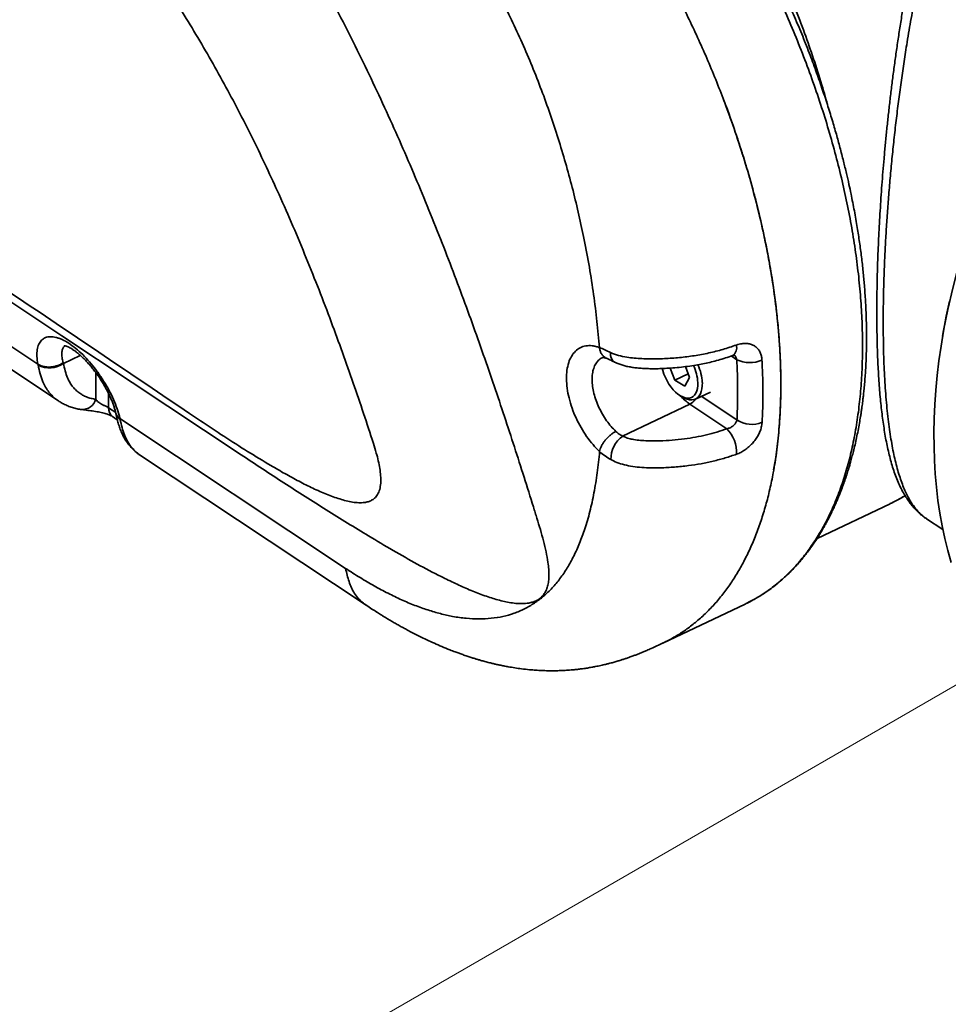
# Model space of a CAD drawing. Header units: millimetres. Extents: x 6316 to 18291, y -19059 to -9021.
# Tile 126 of 146: x 18146 to 18161, y -18644 to -18628. Entities that reach past the tile are written whole.
import ezdxf

# ---------------------------------------------------------------- set-up
doc = ezdxf.new("R2010")
doc.units = ezdxf.units.MM
doc.header["$LTSCALE"] = 10
doc.layers.add('1轮廓实线层', color=7, linetype='Continuous', lineweight=18)

msp = doc.modelspace()

# ---------------------------------------------------------------- linework, layer by layer
at = {"layer": '1轮廓实线层', "color": 7, "linetype": 'Continuous', "lineweight": 35}
for p, q in [((18137.782, -18628.52), (18146.508, -18634.31)), ((18142.858, -18631.521), (18146.181, -18633.726)), ((18160.525, -18633.197), (18160.51, -18633.286)), ((18146.853, -18633.589), (18146.586, -18633.715)), ((18157.25, -18633.657), (18157.162, -18633.598)), ((18146.582, -18633.704), (18146.586, -18633.715)), ((18156.268, -18633.978), (18156.196, -18633.789)), ((18156.436, -18633.766), (18156.501, -18633.939)), ((18147.097, -18634.283), (18147.097, -18633.858)), ((18156.478, -18633.878), (18156.268, -18633.978)), ((18156.501, -18633.939), (18156.428, -18634.074)), ((18156.428, -18634.074), (18156.268, -18633.978)), ((18147.3, -18634.192), (18147.301, -18634.419)), ((18156.354, -18634.227), (18156.394, -18634.251)), ((18156.595, -18634.28), (18156.832, -18634.168)), ((18156.688, -18634.236), (18157.252, -18634.611)), ((18147.301, -18634.419), (18147.413, -18634.493)), ((18156.507, -18634.361), (18155.442, -18634.866)), ((18157.093, -18634.75), (18156.507, -18634.361)), ((18147.362, -18634.554), (18147.439, -18634.606)), ((18147.48, -18634.588), (18151.055, -18636.96)), ((18147.804, -18635.17), (18147.807, -18635.172)), ((18147.807, -18635.173), (18151.381, -18637.544)), ((18158.521, -18636.485), (18159.678, -18635.936)), ((18160.254, -18636.175), (18160.514, -18636.347)), ((18156.08, -18638.142), (18157.383, -18637.525)), ((18157.382, -18637.524), (18157.396, -18637.516))]:
    msp.add_line(p, q, dxfattribs=at)
at = {"layer": '1轮廓实线层'}
msp.add_line((18171.567, -18632.544), (18150.089, -18644.944), dxfattribs=at)
at = {"layer": '1轮廓实线层', "color": 7, "linetype": 'Continuous', "lineweight": 35, "flags": 128}
for points in [[(18135.154, -18625.709), (18136.133, -18626.359), (18137.125, -18627.017), (18138.131, -18627.684), (18139.15, -18628.361), (18140.183, -18629.046), (18141.232, -18629.742), (18142.267, -18630.429), (18143.317, -18631.126), (18144.383, -18631.833), (18145.464, -18632.551), (18146.56, -18633.278), (18147.674, -18634.017), (18148.804, -18634.767), (18149.399, -18635.162)], [(18160.619, -18632.732), (18160.568, -18632.969), (18160.524, -18633.206), (18160.485, -18633.441), (18160.451, -18633.675), (18160.424, -18633.907), (18160.402, -18634.137), (18160.386, -18634.365), (18160.376, -18634.59), (18160.371, -18634.813), (18160.373, -18635.033), (18160.38, -18635.251), (18160.393, -18635.465), (18160.411, -18635.676), (18160.436, -18635.884), (18160.466, -18636.088), (18160.502, -18636.289), (18160.544, -18636.485), (18160.591, -18636.678), (18160.644, -18636.866)], [(18156.068, -18633.796), (18156.077, -18633.829), (18156.096, -18633.884), (18156.119, -18633.938), (18156.145, -18633.991), (18156.175, -18634.042), (18156.208, -18634.089), (18156.243, -18634.132), (18156.28, -18634.169), (18156.318, -18634.202), (18156.356, -18634.228), (18156.394, -18634.247), (18156.431, -18634.26), (18156.467, -18634.266), (18156.5, -18634.264), (18156.531, -18634.255), (18156.558, -18634.239), (18156.582, -18634.216), (18156.601, -18634.187), (18156.617, -18634.152), (18156.627, -18634.112), (18156.632, -18634.067), (18156.633, -18634.018)], [(18156.704, -18634.019), (18156.703, -18634.07), (18156.698, -18634.118), (18156.688, -18634.161), (18156.673, -18634.198), (18156.654, -18634.231), (18156.631, -18634.257), (18156.603, -18634.276), (18156.573, -18634.289), (18156.539, -18634.294), (18156.503, -18634.293), (18156.465, -18634.284), (18156.426, -18634.268), (18156.394, -18634.251)]]:
    msp.add_lwpolyline(points, dxfattribs=at)
at = {"layer": '1轮廓实线层', "color": 7, "linetype": 'Continuous', "lineweight": 35}
for centre, radius, start, end in [((18173.912, -18635.733), 13.625, 123.5923, 169.27), ((18157.092, -18633.467), 0.156, 307.194, 15.2857), ((18155.397, -18633.572), 0.148, 169.7439, 235.9922), ((18157.455, -18633.224), 0.479, 244.6781, 293.8524), ((18146.363, -18633.405), 0.382, 242.2046, 305.7401), ((18155.9, -18634.063), 0.734, 3.4859, 25.3808), ((18155.908, -18634.065), 0.797, 3.2821, 24.2844), ((18146.882, -18634.222), 0.224, 267.7755, 343.9971), ((18156.977, -18633.673), 0.833, 221.6955, 235.6558), ((18156.416, -18634.184), 0.2, 297.2912, 330.0924), ((18147.456, -18634.43), 0.156, 175.7122, 232.6918), ((18147.559, -18634.481), 0.145, 193.5569, 238.8909), ((18156.702, -18635.128), 0.544, 357.3925, 44.0238), ((18157.487, -18634.257), 0.424, 236.3716, 292.731), ((18155.715, -18635.236), 0.46, 126.3694, 180.3221), ((18158.596, -18633.655), 2.524, 295.3752, 301.4756)]:
    msp.add_arc(centre, radius, start, end, dxfattribs=at)
for points, knots in [([(18106.153, -18605.711), (18107.919, -18606.897), (18111.451, -18609.27), (18116.684, -18612.849), (18121.914, -18616.428), (18128.981, -18621.256), (18137.918, -18627.324), (18145.142, -18632.189), (18148.754, -18634.622)], [0, 0, 0, 0, 0.12348, 0.24697, 0.370463, 0.493953, 0.746981, 1, 1, 1, 1]), ([(18156.075, -18638.144), (18156.079, -18638.142), (18156.142, -18638.115), (18156.259, -18638.05), (18156.422, -18637.949), (18156.579, -18637.831), (18156.73, -18637.7), (18156.875, -18637.553), (18157.012, -18637.394), (18157.139, -18637.222), (18157.256, -18637.041), (18157.363, -18636.85), (18157.462, -18636.647), (18157.554, -18636.432), (18157.636, -18636.203), (18157.71, -18635.962), (18157.774, -18635.71), (18157.833, -18635.428), (18157.882, -18635.116), (18157.92, -18634.769), (18157.943, -18634.408), (18157.949, -18634.069), (18157.944, -18633.757), (18157.931, -18633.475), (18157.91, -18633.189), (18157.881, -18632.895), (18157.843, -18632.596), (18157.796, -18632.291), (18157.741, -18631.983), (18157.677, -18631.666), (18157.602, -18631.341), (18157.518, -18631.008), (18157.424, -18630.674), (18157.32, -18630.335), (18157.207, -18629.994), (18157.084, -18629.651), (18156.952, -18629.308), (18156.813, -18628.97), (18156.667, -18628.638), (18156.516, -18628.313), (18156.357, -18627.99), (18156.19, -18627.669), (18156.015, -18627.349), (18155.832, -18627.033), (18155.641, -18626.721), (18155.447, -18626.419), (18155.249, -18626.128), (18155.048, -18625.846), (18154.843, -18625.572), (18154.631, -18625.303), (18154.413, -18625.042), (18154.19, -18624.787), (18153.963, -18624.542), (18153.754, -18624.33), (18153.565, -18624.147), (18153.397, -18623.992), (18153.228, -18623.842), (18153.057, -18623.697), (18152.885, -18623.559), (18152.711, -18623.426), (18152.537, -18623.3), (18152.421, -18623.221), (18152.363, -18623.182)], [0, 0, 0, 0, 0.001376, 0.018508, 0.035759, 0.053009, 0.070636, 0.088262, 0.106018, 0.123774, 0.140912, 0.158049, 0.175306, 0.192563, 0.210197, 0.22783, 0.245593, 0.263356, 0.284975, 0.306653, 0.328514, 0.350437, 0.366238, 0.382039, 0.397932, 0.413826, 0.430011, 0.446196, 0.462482, 0.478767, 0.495904, 0.513041, 0.530298, 0.547554, 0.565186, 0.582817, 0.600578, 0.61834, 0.635469, 0.652599, 0.669847, 0.687095, 0.704718, 0.722341, 0.740094, 0.757847, 0.774976, 0.792105, 0.809353, 0.826601, 0.844224, 0.861847, 0.8796, 0.897353, 0.910061, 0.922768, 0.935524, 0.94828, 0.961185, 0.974089, 0.987045, 1, 1, 1, 1]), ([(18155.074, -18633.465), (18155.062, -18633.327), (18155.038, -18633.052), (18154.984, -18632.626), (18154.917, -18632.195), (18154.838, -18631.775), (18154.751, -18631.369), (18154.658, -18630.98), (18154.553, -18630.59), (18154.437, -18630.202), (18154.312, -18629.816), (18154.175, -18629.434), (18154.029, -18629.057), (18153.872, -18628.686), (18153.705, -18628.322), (18153.529, -18627.968), (18153.342, -18627.623), (18153.147, -18627.289), (18152.942, -18626.968), (18152.737, -18626.673), (18152.535, -18626.404), (18152.335, -18626.158), (18152.129, -18625.926), (18151.918, -18625.706), (18151.703, -18625.501), (18151.483, -18625.31), (18151.259, -18625.134), (18151.107, -18625.03), (18151.031, -18624.978)], [0, 0, 0, 0, 0.044466, 0.088931, 0.133396, 0.177862, 0.217011, 0.25616, 0.29531, 0.334459, 0.373608, 0.412757, 0.451906, 0.491056, 0.530204, 0.569354, 0.608503, 0.647652, 0.686801, 0.72595, 0.760207, 0.794463, 0.828719, 0.862975, 0.897232, 0.931488, 0.965744, 1, 1, 1, 1]), ([(18156.539, -18624.968), (18156.618, -18625.088), (18156.777, -18625.328), (18157.005, -18625.701), (18157.224, -18626.081), (18157.434, -18626.469), (18157.634, -18626.863), (18157.823, -18627.263), (18158.002, -18627.667), (18158.169, -18628.075), (18158.325, -18628.485), (18158.468, -18628.897), (18158.594, -18629.291), (18158.666, -18629.547), (18158.699, -18629.666)], [0, 0, 0, 0, 0.08426, 0.168519, 0.252779, 0.337039, 0.421298, 0.505558, 0.589818, 0.674077, 0.758337, 0.842597, 0.926856, 1, 1, 1, 1]), ([(18160.579, -18625.848), (18160.546, -18625.958), (18160.479, -18626.178), (18160.387, -18626.516), (18160.3, -18626.86), (18160.219, -18627.211), (18160.142, -18627.569), (18160.07, -18627.933), (18160.002, -18628.302), (18159.944, -18628.649), (18159.894, -18628.972), (18159.851, -18629.27), (18159.81, -18629.57), (18159.773, -18629.872), (18159.738, -18630.175), (18159.706, -18630.479), (18159.678, -18630.782), (18159.653, -18631.081), (18159.631, -18631.374), (18159.612, -18631.661), (18159.597, -18631.944), (18159.585, -18632.226), (18159.576, -18632.504), (18159.57, -18632.779), (18159.568, -18633.046), (18159.57, -18633.292), (18159.574, -18633.516), (18159.58, -18633.719), (18159.589, -18633.915), (18159.601, -18634.107), (18159.615, -18634.291), (18159.632, -18634.469), (18159.651, -18634.639), (18159.673, -18634.8), (18159.697, -18634.95), (18159.723, -18635.091), (18159.751, -18635.224), (18159.782, -18635.35), (18159.816, -18635.468), (18159.853, -18635.578), (18159.891, -18635.68), (18159.938, -18635.786), (18159.995, -18635.891), (18160.062, -18635.993), (18160.135, -18636.078), (18160.199, -18636.138), (18160.241, -18636.165), (18160.255, -18636.173)], [0, 0, 0, 0, 0.02631, 0.05262, 0.079087, 0.105553, 0.132536, 0.159518, 0.186698, 0.213877, 0.235512, 0.257147, 0.278908, 0.300669, 0.322859, 0.34505, 0.367406, 0.389762, 0.411511, 0.43326, 0.455192, 0.477124, 0.499667, 0.522209, 0.544974, 0.56774, 0.586692, 0.605645, 0.624729, 0.643812, 0.663294, 0.682776, 0.702388, 0.722001, 0.741053, 0.760106, 0.779264, 0.798423, 0.817889, 0.837354, 0.856915, 0.876476, 0.903917, 0.931358, 0.959017, 0.986676, 1, 1, 1, 1]), ([(18160.365, -18625.918), (18160.353, -18625.958), (18160.319, -18626.076), (18160.265, -18626.275), (18160.204, -18626.513), (18160.147, -18626.753), (18160.093, -18626.992), (18160.042, -18627.233), (18159.994, -18627.473), (18159.948, -18627.713), (18159.905, -18627.954), (18159.865, -18628.194), (18159.827, -18628.433), (18159.791, -18628.669), (18159.758, -18628.903), (18159.727, -18629.134), (18159.698, -18629.364), (18159.671, -18629.59), (18159.646, -18629.814), (18159.622, -18630.036), (18159.601, -18630.254), (18159.582, -18630.47), (18159.564, -18630.682), (18159.547, -18630.891), (18159.533, -18631.097), (18159.52, -18631.3), (18159.508, -18631.499), (18159.498, -18631.695), (18159.489, -18631.887), (18159.482, -18632.076), (18159.476, -18632.261), (18159.472, -18632.443), (18159.469, -18632.622), (18159.467, -18632.797), (18159.467, -18632.969), (18159.468, -18633.137), (18159.471, -18633.3), (18159.475, -18633.46), (18159.48, -18633.617), (18159.487, -18633.77), (18159.496, -18633.92), (18159.506, -18634.067), (18159.517, -18634.21), (18159.53, -18634.349), (18159.545, -18634.485), (18159.562, -18634.616), (18159.581, -18634.744), (18159.601, -18634.868), (18159.624, -18634.988), (18159.65, -18635.106), (18159.678, -18635.221), (18159.709, -18635.332), (18159.744, -18635.44), (18159.783, -18635.545), (18159.826, -18635.645), (18159.874, -18635.741), (18159.926, -18635.83), (18159.981, -18635.912), (18160.038, -18635.983), (18160.097, -18636.048), (18160.16, -18636.106), (18160.213, -18636.148), (18160.246, -18636.169), (18160.254, -18636.175)], [0, 0, 0, 0, 0.009849, 0.029101, 0.048229, 0.067202, 0.086024, 0.104702, 0.123243, 0.141658, 0.159956, 0.178151, 0.19625, 0.213906, 0.23137, 0.24864, 0.265717, 0.282602, 0.2993, 0.315816, 0.332157, 0.348332, 0.364352, 0.380248, 0.395929, 0.411573, 0.42713, 0.442554, 0.457804, 0.472908, 0.488114, 0.503262, 0.518377, 0.533489, 0.548619, 0.563724, 0.578714, 0.5938, 0.608989, 0.624287, 0.6397, 0.655235, 0.6709, 0.686701, 0.702647, 0.718749, 0.735017, 0.7514, 0.768188, 0.785291, 0.802734, 0.820535, 0.838696, 0.857186, 0.87592, 0.894696, 0.913194, 0.931107, 0.948377, 0.963281, 0.979115, 0.994327, 1, 1, 1, 1]), ([(18151.494, -18634.981), (18151.443, -18634.823), (18151.34, -18634.507), (18151.176, -18634.027), (18151.006, -18633.544), (18150.825, -18633.052), (18150.635, -18632.553), (18150.433, -18632.047), (18150.223, -18631.543), (18150.012, -18631.064), (18149.802, -18630.61), (18149.596, -18630.181), (18149.382, -18629.758), (18149.159, -18629.338), (18148.926, -18628.92), (18148.685, -18628.506), (18148.437, -18628.101), (18148.168, -18627.679), (18147.977, -18627.4), (18147.873, -18627.248)], [0, 0, 0, 0, 0.060318, 0.120695, 0.181075, 0.241395, 0.303847, 0.366375, 0.428899, 0.491346, 0.545749, 0.600204, 0.654662, 0.709067, 0.765117, 0.821215, 0.877318, 0.933375, 1, 1, 1, 1]), ([(18157.941, -18637.159), (18157.97, -18637.134), (18158.025, -18637.085), (18158.101, -18637.012), (18158.166, -18636.945), (18158.22, -18636.884), (18158.266, -18636.832), (18158.305, -18636.784), (18158.342, -18636.738), (18158.394, -18636.67), (18158.461, -18636.577), (18158.54, -18636.458), (18158.599, -18636.36), (18158.64, -18636.288), (18158.668, -18636.236), (18158.7, -18636.177), (18158.735, -18636.108), (18158.771, -18636.033), (18158.806, -18635.958), (18158.844, -18635.869), (18158.885, -18635.772), (18158.924, -18635.667), (18158.954, -18635.586), (18158.975, -18635.524), (18158.99, -18635.478), (18159.004, -18635.436), (18159.018, -18635.391), (18159.034, -18635.338), (18159.053, -18635.272), (18159.074, -18635.195), (18159.098, -18635.104), (18159.122, -18635.003), (18159.147, -18634.892), (18159.17, -18634.778), (18159.191, -18634.666), (18159.207, -18634.57), (18159.219, -18634.492), (18159.228, -18634.434), (18159.235, -18634.383), (18159.241, -18634.336), (18159.247, -18634.285), (18159.255, -18634.222), (18159.264, -18634.138), (18159.273, -18634.038), (18159.282, -18633.928), (18159.29, -18633.819), (18159.295, -18633.712), (18159.301, -18633.583), (18159.304, -18633.433), (18159.305, -18633.267), (18159.303, -18633.113), (18159.299, -18632.974), (18159.294, -18632.848), (18159.288, -18632.727), (18159.28, -18632.605), (18159.269, -18632.449), (18159.251, -18632.257), (18159.225, -18632.03), (18159.194, -18631.799), (18159.164, -18631.599), (18159.136, -18631.434), (18159.112, -18631.301), (18159.086, -18631.168), (18159.058, -18631.028), (18159.025, -18630.874), (18158.985, -18630.701), (18158.938, -18630.507), (18158.885, -18630.3), (18158.825, -18630.083), (18158.759, -18629.855), (18158.683, -18629.611), (18158.597, -18629.351), (18158.501, -18629.078), (18158.395, -18628.793), (18158.277, -18628.495), (18158.146, -18628.184), (18158.051, -18627.973), (18158.002, -18627.865)], [0, 0, 0, 0, 0.017526, 0.033136, 0.04685, 0.058684, 0.068648, 0.076927, 0.085141, 0.093682, 0.112639, 0.132436, 0.150507, 0.157637, 0.164938, 0.17356, 0.183546, 0.194435, 0.204726, 0.214297, 0.229949, 0.243144, 0.254515, 0.260695, 0.266328, 0.271414, 0.276303, 0.282591, 0.290474, 0.299886, 0.309745, 0.322236, 0.334844, 0.347556, 0.360319, 0.371903, 0.379102, 0.38541, 0.390833, 0.395375, 0.400347, 0.407064, 0.415521, 0.426766, 0.438396, 0.44968, 0.460622, 0.471229, 0.489564, 0.506497, 0.521698, 0.535167, 0.546903, 0.55783, 0.569359, 0.581521, 0.601852, 0.623339, 0.644827, 0.666192, 0.678284, 0.690348, 0.702387, 0.714642, 0.728477, 0.744115, 0.76157, 0.780862, 0.799729, 0.820119, 0.841998, 0.865231, 0.889819, 0.915303, 0.942136, 0.970352, 1, 1, 1, 1]), ([(18154.028, -18635.986), (18153.979, -18635.829), (18153.881, -18635.515), (18153.728, -18635.038), (18153.571, -18634.557), (18153.407, -18634.069), (18153.236, -18633.574), (18153.059, -18633.075), (18152.875, -18632.574), (18152.683, -18632.065), (18152.48, -18631.548), (18152.267, -18631.026), (18152.048, -18630.506), (18151.819, -18629.985), (18151.581, -18629.465), (18151.334, -18628.947), (18151.08, -18628.434), (18150.905, -18628.098), (18150.818, -18627.93)], [0, 0, 0, 0, 0.059673, 0.119383, 0.179091, 0.238761, 0.299707, 0.360697, 0.421686, 0.482631, 0.546488, 0.610395, 0.674305, 0.738165, 0.803597, 0.869076, 0.934561, 1, 1, 1, 1]), ([(18157.927, -18637.169), (18157.986, -18637.116), (18158.105, -18637.01), (18158.268, -18636.827), (18158.419, -18636.629), (18158.559, -18636.413), (18158.687, -18636.179), (18158.803, -18635.928), (18158.906, -18635.661), (18158.996, -18635.378), (18159.072, -18635.081), (18159.134, -18634.77), (18159.182, -18634.447), (18159.217, -18634.114), (18159.237, -18633.771), (18159.243, -18633.417), (18159.235, -18633.054), (18159.213, -18632.68), (18159.177, -18632.299), (18159.127, -18631.911), (18159.063, -18631.52), (18158.986, -18631.125), (18158.896, -18630.727), (18158.792, -18630.324), (18158.675, -18629.918), (18158.546, -18629.512), (18158.404, -18629.108), (18158.251, -18628.707), (18158.087, -18628.308), (18157.968, -18628.045), (18157.909, -18627.914)], [0, 0, 0, 0, 0.035778, 0.071385, 0.106916, 0.142465, 0.178123, 0.213985, 0.249966, 0.285881, 0.321808, 0.357788, 0.393598, 0.429227, 0.464771, 0.500316, 0.535949, 0.57177, 0.607721, 0.643466, 0.679057, 0.714585, 0.750145, 0.785826, 0.821712, 0.857617, 0.893305, 0.928875, 0.964411, 1, 1, 1, 1]), ([(18157.833, -18635.401), (18157.846, -18635.327), (18157.881, -18635.135), (18157.916, -18634.808), (18157.942, -18634.425), (18157.95, -18634.029), (18157.94, -18633.623), (18157.913, -18633.206), (18157.868, -18632.78), (18157.806, -18632.345), (18157.727, -18631.903), (18157.631, -18631.458), (18157.519, -18631.01), (18157.391, -18630.56), (18157.246, -18630.108), (18157.126, -18629.762), (18157.05, -18629.567), (18157.032, -18629.522)], [0, 0, 0, 0, 0.045914, 0.117947, 0.189763, 0.261575, 0.332982, 0.404511, 0.47624, 0.548118, 0.620196, 0.691893, 0.763349, 0.834825, 0.906545, 0.978644, 1, 1, 1, 1]), ([(18146.181, -18633.726), (18146.175, -18633.685), (18146.165, -18633.622), (18146.165, -18633.549), (18146.171, -18633.481), (18146.188, -18633.423), (18146.214, -18633.376), (18146.246, -18633.337), (18146.287, -18633.31), (18146.336, -18633.296), (18146.39, -18633.29), (18146.45, -18633.297), (18146.514, -18633.317), (18146.582, -18633.344), (18146.671, -18633.394), (18146.78, -18633.474), (18146.892, -18633.574), (18147, -18633.69), (18147.105, -18633.82), (18147.201, -18633.959), (18147.289, -18634.105), (18147.364, -18634.252), (18147.425, -18634.399), (18147.462, -18634.51), (18147.476, -18634.571), (18147.48, -18634.588)], [0, 0, 0, 0, 0.055155, 0.083538, 0.111921, 0.166987, 0.195356, 0.223725, 0.277966, 0.30593, 0.333892, 0.387046, 0.414449, 0.441852, 0.494261, 0.548231, 0.600423, 0.654138, 0.706651, 0.760662, 0.813942, 0.86871, 0.923004, 0.978802, 1, 1, 1, 1]), ([(18146.614, -18633.438), (18146.608, -18633.441), (18146.588, -18633.452), (18146.569, -18633.49), (18146.558, -18633.547), (18146.561, -18633.619), (18146.575, -18633.675), (18146.582, -18633.704)], [0, 0, 0, 0, 0.096841, 0.318843, 0.54741, 0.770584, 1, 1, 1, 1]), ([(18146.6, -18633.435), (18146.599, -18633.435), (18146.599, -18633.435), (18146.605, -18633.435), (18146.617, -18633.438), (18146.635, -18633.444), (18146.658, -18633.453), (18146.686, -18633.467), (18146.719, -18633.486), (18146.755, -18633.51), (18146.794, -18633.538), (18146.835, -18633.572), (18146.878, -18633.61), (18146.923, -18633.654), (18146.968, -18633.701), (18147.014, -18633.753), (18147.058, -18633.807), (18147.102, -18633.865), (18147.145, -18633.925), (18147.185, -18633.986), (18147.224, -18634.049), (18147.26, -18634.113), (18147.293, -18634.176), (18147.323, -18634.239), (18147.35, -18634.3), (18147.373, -18634.359), (18147.392, -18634.415), (18147.406, -18634.463), (18147.412, -18634.49), (18147.415, -18634.502)], [0, 0, 0, 0, 0.016355, 0.046754, 0.078472, 0.110873, 0.144281, 0.178777, 0.214276, 0.250604, 0.287174, 0.324257, 0.362447, 0.401497, 0.441157, 0.481191, 0.521194, 0.561441, 0.602198, 0.643303, 0.684563, 0.725721, 0.766833, 0.808144, 0.849522, 0.890594, 0.931048, 0.970632, 1, 1, 1, 1]), ([(18155.077, -18635.11), (18155.042, -18635.075), (18154.971, -18635.004), (18154.871, -18634.875), (18154.78, -18634.732), (18154.702, -18634.58), (18154.637, -18634.422), (18154.59, -18634.263), (18154.56, -18634.107), (18154.549, -18633.959), (18154.557, -18633.821), (18154.584, -18633.701), (18154.629, -18633.599), (18154.691, -18633.519), (18154.768, -18633.463), (18154.842, -18633.438), (18154.908, -18633.432), (18154.961, -18633.435), (18155.016, -18633.445), (18155.055, -18633.458), (18155.074, -18633.465)], [0, 0, 0, 0, 0.060967, 0.123726, 0.184849, 0.24775, 0.309058, 0.372131, 0.433542, 0.496708, 0.558101, 0.621245, 0.68253, 0.745573, 0.80671, 0.86962, 0.901691, 0.933763, 0.966882, 1, 1, 1, 1]), ([(18155.074, -18633.465), (18155.074, -18633.465), (18155.101, -18633.475), (18155.156, -18633.501), (18155.22, -18633.531), (18155.252, -18633.545)], [0, 0, 0, 0, 0.0000331, 0.4968821, 1, 1, 1, 1]), ([(18155.192, -18633.635), (18155.183, -18633.632), (18155.16, -18633.623), (18155.13, -18633.597), (18155.103, -18633.56), (18155.083, -18633.516), (18155.077, -18633.482), (18155.074, -18633.465)], [0, 0, 0, 0, 0.153771, 0.365328, 0.576885, 0.788443, 1, 1, 1, 1]), ([(18155.252, -18633.545), (18155.291, -18633.56), (18155.371, -18633.591), (18155.5, -18633.617), (18155.626, -18633.633), (18155.745, -18633.641), (18155.905, -18633.645), (18156.105, -18633.642), (18156.343, -18633.625), (18156.579, -18633.595), (18156.809, -18633.552), (18157.032, -18633.496), (18157.172, -18633.449), (18157.242, -18633.425)], [0, 0, 0, 0, 0.070894, 0.1418, 0.198597, 0.255618, 0.312576, 0.426018, 0.539786, 0.653324, 0.768709, 0.884462, 1, 1, 1, 1]), ([(18157.242, -18633.425), (18157.257, -18633.421), (18157.286, -18633.411), (18157.337, -18633.401), (18157.394, -18633.397), (18157.453, -18633.404), (18157.508, -18633.423), (18157.554, -18633.453), (18157.593, -18633.493), (18157.622, -18633.541), (18157.642, -18633.598), (18157.646, -18633.64), (18157.648, -18633.662)], [0, 0, 0, 0, 0.0716861, 0.1441352, 0.2524377, 0.3637274, 0.4694646, 0.5782987, 0.6823924, 0.7895908, 0.893247, 1, 1, 1, 1]), ([(18155.12, -18633.626), (18155.119, -18633.626), (18155.096, -18633.633), (18155.06, -18633.664), (18155.014, -18633.719), (18154.981, -18633.792), (18154.962, -18633.877), (18154.955, -18633.974), (18154.963, -18634.079), (18154.985, -18634.189), (18155.019, -18634.303), (18155.065, -18634.414), (18155.122, -18634.522), (18155.187, -18634.623), (18155.259, -18634.715), (18155.31, -18634.766), (18155.336, -18634.791)], [0, 0, 0, 0, 0.004181, 0.081801, 0.157205, 0.234794, 0.310195, 0.387783, 0.463211, 0.540831, 0.616275, 0.693908, 0.769339, 0.846956, 0.922384, 1, 1, 1, 1]), ([(18155.12, -18633.625), (18155.12, -18633.625), (18155.12, -18633.625), (18155.121, -18633.625), (18155.129, -18633.623), (18155.141, -18633.623), (18155.157, -18633.626), (18155.174, -18633.63), (18155.187, -18633.635), (18155.192, -18633.637)], [0, 0, 0, 0, 0.013017, 0.249347, 0.437311, 0.609464, 0.7712, 0.916404, 1, 1, 1, 1]), ([(18155.192, -18633.637), (18155.194, -18633.637), (18155.201, -18633.64), (18155.216, -18633.647), (18155.241, -18633.658), (18155.273, -18633.674), (18155.298, -18633.687), (18155.313, -18633.694), (18155.315, -18633.695)], [0, 0, 0, 0, 0.082814, 0.274331, 0.489507, 0.716703, 0.969009, 1, 1, 1, 1]), ([(18155.315, -18633.694), (18155.331, -18633.702), (18155.368, -18633.719), (18155.428, -18633.74), (18155.493, -18633.759), (18155.561, -18633.773), (18155.635, -18633.784), (18155.715, -18633.792), (18155.803, -18633.797), (18155.9, -18633.8), (18156.005, -18633.799), (18156.117, -18633.795), (18156.241, -18633.787), (18156.371, -18633.775), (18156.503, -18633.759), (18156.624, -18633.74), (18156.739, -18633.718), (18156.849, -18633.692), (18156.96, -18633.663), (18157.072, -18633.629), (18157.148, -18633.604), (18157.185, -18633.591), (18157.186, -18633.59)], [0, 0, 0, 0, 0.030553, 0.067184, 0.101011, 0.137935, 0.176542, 0.216823, 0.261612, 0.31177, 0.36468, 0.421413, 0.484198, 0.554513, 0.622576, 0.689436, 0.746729, 0.806633, 0.868344, 0.932318, 0.999048, 1, 1, 1, 1]), ([(18157.186, -18633.591), (18157.191, -18633.589), (18157.203, -18633.585), (18157.214, -18633.584), (18157.218, -18633.584), (18157.218, -18633.584), (18157.218, -18633.584)], [0, 0, 0, 0, 0.2701148, 0.5714863, 0.8777313, 1, 1, 1, 1]), ([(18157.25, -18633.657), (18157.248, -18633.649), (18157.245, -18633.635), (18157.236, -18633.615), (18157.225, -18633.597), (18157.215, -18633.589), (18157.21, -18633.584)], [0, 0, 0, 0, 0.254092, 0.515518, 0.773244, 1, 1, 1, 1]), ([(18157.252, -18634.611), (18157.255, -18634.534), (18157.262, -18634.38), (18157.264, -18634.144), (18157.261, -18633.903), (18157.254, -18633.739), (18157.25, -18633.657)], [0, 0, 0, 0, 0.249402, 0.498804, 0.749402, 1, 1, 1, 1]), ([(18157.648, -18633.662), (18157.652, -18633.744), (18157.66, -18633.907), (18157.664, -18634.154), (18157.662, -18634.402), (18157.654, -18634.566), (18157.65, -18634.649)], [0, 0, 0, 0, 0.241544, 0.483357, 0.741513, 1, 1, 1, 1]), ([(18146.185, -18633.743), (18146.184, -18633.737), (18146.182, -18633.732), (18146.181, -18633.726), (18146.181, -18633.726)], [0, 0, 0, 0, 0.999631, 1, 1, 1, 1]), ([(18146.508, -18634.309), (18146.499, -18634.303), (18146.465, -18634.283), (18146.414, -18634.236), (18146.354, -18634.17), (18146.302, -18634.093), (18146.255, -18633.997), (18146.215, -18633.88), (18146.195, -18633.789), (18146.185, -18633.743)], [0, 0, 0, 0, 0.052604, 0.191583, 0.331659, 0.475354, 0.620338, 0.80944, 1, 1, 1, 1]), ([(18146.586, -18633.715), (18146.595, -18633.755), (18146.612, -18633.835), (18146.645, -18633.935), (18146.684, -18634.015), (18146.725, -18634.077), (18146.774, -18634.132), (18146.829, -18634.179), (18146.889, -18634.217), (18146.953, -18634.248), (18147.023, -18634.271), (18147.073, -18634.279), (18147.097, -18634.283)], [0, 0, 0, 0, 0.132946, 0.266524, 0.356838, 0.447141, 0.540591, 0.634051, 0.724283, 0.81452, 0.907261, 1, 1, 1, 1]), ([(18147.097, -18634.283), (18147.103, -18634.291), (18147.115, -18634.305), (18147.136, -18634.326), (18147.161, -18634.344), (18147.184, -18634.358), (18147.207, -18634.37), (18147.223, -18634.378), (18147.24, -18634.386), (18147.257, -18634.394), (18147.275, -18634.404), (18147.29, -18634.412), (18147.297, -18634.416), (18147.301, -18634.419)], [0, 0, 0, 0, 0.144483, 0.291029, 0.409791, 0.532388, 0.607899, 0.685427, 0.719499, 0.80182, 0.887244, 0.943172, 1, 1, 1, 1]), ([(18146.508, -18634.31), (18146.524, -18634.32), (18146.56, -18634.344), (18146.621, -18634.374), (18146.691, -18634.403), (18146.764, -18634.425), (18146.825, -18634.439), (18146.862, -18634.444), (18146.873, -18634.445)], [0, 0, 0, 0, 0.143543, 0.332074, 0.523696, 0.717043, 0.915306, 1, 1, 1, 1]), ([(18146.873, -18634.446), (18146.875, -18634.446), (18146.891, -18634.448), (18146.923, -18634.452), (18146.969, -18634.458), (18147.018, -18634.464), (18147.067, -18634.471), (18147.116, -18634.479), (18147.162, -18634.488), (18147.205, -18634.497), (18147.245, -18634.507), (18147.281, -18634.518), (18147.31, -18634.528), (18147.333, -18634.538), (18147.35, -18634.547), (18147.359, -18634.553), (18147.361, -18634.554), (18147.362, -18634.554)], [0, 0, 0, 0, 0.016356, 0.116347, 0.218853, 0.310316, 0.404219, 0.491378, 0.570633, 0.644843, 0.715364, 0.781232, 0.841512, 0.89704, 0.949142, 0.997048, 1, 1, 1, 1]), ([(18147.415, -18634.502), (18147.416, -18634.505), (18147.417, -18634.51), (18147.418, -18634.514), (18147.418, -18634.515)], [0, 0, 0, 0, 0.703484, 1, 1, 1, 1]), ([(18147.416, -18634.501), (18147.419, -18634.512), (18147.425, -18634.534), (18147.447, -18634.563), (18147.469, -18634.58), (18147.48, -18634.588)], [0, 0, 0, 0, 0.305641, 0.652821, 1, 1, 1, 1]), ([(18147.418, -18634.515), (18147.419, -18634.521), (18147.427, -18634.555), (18147.441, -18634.619), (18147.465, -18634.703), (18147.492, -18634.779), (18147.524, -18634.849), (18147.559, -18634.914), (18147.599, -18634.975), (18147.645, -18635.032), (18147.696, -18635.085), (18147.744, -18635.128), (18147.777, -18635.151), (18147.79, -18635.16)], [0, 0, 0, 0, 0.021976, 0.147492, 0.257852, 0.361396, 0.460006, 0.554709, 0.646558, 0.744557, 0.840511, 0.937414, 1, 1, 1, 1]), ([(18147.48, -18634.588), (18147.48, -18634.588), (18147.482, -18634.594), (18147.483, -18634.6), (18147.484, -18634.606)], [0, 0, 0, 0, 0.000369, 1, 1, 1, 1]), ([(18147.484, -18634.606), (18147.494, -18634.647), (18147.512, -18634.731), (18147.55, -18634.85), (18147.603, -18634.96), (18147.665, -18635.048), (18147.732, -18635.116), (18147.778, -18635.155), (18147.805, -18635.171), (18147.807, -18635.172)], [0, 0, 0, 0, 0.174624, 0.349925, 0.529361, 0.711256, 0.848158, 0.985071, 1, 1, 1, 1]), ([(18148.754, -18634.622), (18148.878, -18634.705), (18149.128, -18634.871), (18149.501, -18635.11), (18149.823, -18635.305), (18150.094, -18635.462), (18150.317, -18635.584), (18150.537, -18635.694), (18150.752, -18635.789), (18150.928, -18635.853), (18151.065, -18635.892), (18151.166, -18635.913), (18151.263, -18635.923), (18151.345, -18635.92), (18151.412, -18635.906), (18151.466, -18635.884), (18151.518, -18635.849), (18151.563, -18635.793), (18151.597, -18635.713), (18151.613, -18635.611), (18151.612, -18635.498), (18151.597, -18635.379), (18151.573, -18635.258), (18151.54, -18635.126), (18151.51, -18635.032), (18151.494, -18634.981)], [0, 0, 0, 0, 0.099485, 0.198975, 0.298436, 0.359019, 0.419719, 0.480374, 0.540907, 0.601351, 0.632137, 0.66299, 0.693786, 0.724494, 0.745917, 0.76737, 0.788761, 0.816052, 0.843319, 0.87065, 0.898002, 0.922224, 0.946543, 0.970819, 1, 1, 1, 1]), ([(18155.442, -18634.866), (18155.451, -18634.87), (18155.481, -18634.884), (18155.539, -18634.904), (18155.625, -18634.923), (18155.725, -18634.935), (18155.863, -18634.942), (18156.031, -18634.942), (18156.227, -18634.931), (18156.416, -18634.912), (18156.598, -18634.884), (18156.769, -18634.847), (18156.936, -18634.803), (18157.041, -18634.767), (18157.093, -18634.75)], [0, 0, 0, 0, 0.0196219, 0.0674004, 0.1152352, 0.178427, 0.2417453, 0.354237, 0.4670758, 0.5797416, 0.6845477, 0.789752, 0.8950566, 1, 1, 1, 1]), ([(18157.093, -18634.75), (18157.11, -18634.745), (18157.143, -18634.737), (18157.188, -18634.708), (18157.224, -18634.672), (18157.245, -18634.638), (18157.25, -18634.618), (18157.252, -18634.611)], [0, 0, 0, 0, 0.221388, 0.440453, 0.65673, 0.869722, 1, 1, 1, 1]), ([(18157.65, -18634.649), (18157.648, -18634.674), (18157.642, -18634.721), (18157.618, -18634.792), (18157.587, -18634.858), (18157.546, -18634.922), (18157.497, -18634.982), (18157.441, -18635.037), (18157.38, -18635.086), (18157.314, -18635.125), (18157.268, -18635.144), (18157.246, -18635.153)], [0, 0, 0, 0, 0.130547, 0.236643, 0.342742, 0.450089, 0.557449, 0.6669, 0.77638, 0.888175, 1, 1, 1, 1]), ([(18155.336, -18634.791), (18155.352, -18634.806), (18155.384, -18634.836), (18155.423, -18634.856), (18155.442, -18634.866)], [0, 0, 0, 0, 0.495533, 1, 1, 1, 1]), ([(18149.399, -18635.162), (18149.625, -18635.311), (18150.076, -18635.608), (18150.749, -18636.037), (18151.326, -18636.392), (18151.806, -18636.677), (18152.19, -18636.894), (18152.519, -18637.067), (18152.793, -18637.2), (18153.014, -18637.3), (18153.231, -18637.386), (18153.442, -18637.455), (18153.615, -18637.496), (18153.753, -18637.515), (18153.857, -18637.52), (18153.947, -18637.512), (18154.024, -18637.494), (18154.088, -18637.467), (18154.145, -18637.428), (18154.192, -18637.378), (18154.228, -18637.316), (18154.254, -18637.246), (18154.27, -18637.164), (18154.276, -18637.072), (18154.272, -18636.972), (18154.258, -18636.848), (18154.23, -18636.698), (18154.189, -18636.525), (18154.139, -18636.347), (18154.085, -18636.168), (18154.047, -18636.047), (18154.028, -18635.986)], [0, 0, 0, 0, 0.106566, 0.213139, 0.319695, 0.3816, 0.44351, 0.505394, 0.542227, 0.579145, 0.616035, 0.652842, 0.689582, 0.710052, 0.730535, 0.750985, 0.766524, 0.782122, 0.797688, 0.813183, 0.827116, 0.84109, 0.855015, 0.868935, 0.882902, 0.896836, 0.917368, 0.937954, 0.958634, 0.979355, 1, 1, 1, 1]), ([(18151.055, -18636.96), (18151.131, -18637.01), (18151.283, -18637.108), (18151.507, -18637.239), (18151.727, -18637.357), (18151.942, -18637.459), (18152.153, -18637.548), (18152.358, -18637.621), (18152.557, -18637.679), (18152.76, -18637.725), (18152.964, -18637.754), (18153.168, -18637.764), (18153.363, -18637.754), (18153.548, -18637.724), (18153.724, -18637.674), (18153.89, -18637.604), (18154.046, -18637.513), (18154.192, -18637.403), (18154.327, -18637.273), (18154.451, -18637.124), (18154.566, -18636.955), (18154.669, -18636.768), (18154.762, -18636.562), (18154.848, -18636.328), (18154.925, -18636.064), (18154.99, -18635.767), (18155.043, -18635.45), (18155.066, -18635.223), (18155.077, -18635.11)], [0, 0, 0, 0, 0.034256, 0.068512, 0.102768, 0.137025, 0.171281, 0.205537, 0.239794, 0.27405, 0.313199, 0.352348, 0.391497, 0.430646, 0.469795, 0.508944, 0.548094, 0.587243, 0.626392, 0.665541, 0.704691, 0.74384, 0.782989, 0.822138, 0.866604, 0.911069, 0.955534, 1, 1, 1, 1]), ([(18155.255, -18635.239), (18155.224, -18635.22), (18155.16, -18635.183), (18155.105, -18635.136), (18155.077, -18635.11), (18155.077, -18635.11)], [0, 0, 0, 0, 0.496524, 0.999967, 1, 1, 1, 1]), ([(18157.246, -18635.153), (18157.186, -18635.173), (18157.067, -18635.213), (18156.879, -18635.263), (18156.685, -18635.304), (18156.479, -18635.336), (18156.264, -18635.358), (18156.041, -18635.37), (18155.843, -18635.369), (18155.673, -18635.357), (18155.535, -18635.338), (18155.407, -18635.305), (18155.316, -18635.27), (18155.269, -18635.246), (18155.255, -18635.239)], [0, 0, 0, 0, 0.098264, 0.196866, 0.295386, 0.393536, 0.499599, 0.605835, 0.711757, 0.780564, 0.849267, 0.912176, 0.975037, 1, 1, 1, 1]), ([(18159.678, -18635.935), (18159.705, -18635.922), (18159.773, -18635.89), (18159.852, -18635.847), (18159.903, -18635.816), (18159.915, -18635.809)], [0, 0, 0, 0, 0.3290166, 0.8471939, 1, 1, 1, 1]), ([(18151.383, -18637.543), (18151.366, -18637.532), (18151.322, -18637.504), (18151.259, -18637.442), (18151.196, -18637.361), (18151.145, -18637.269), (18151.107, -18637.17), (18151.078, -18637.067), (18151.062, -18636.996), (18151.055, -18636.96)], [0, 0, 0, 0, 0.09023, 0.2516, 0.408866, 0.561747, 0.710592, 0.856253, 1, 1, 1, 1]), ([(18157.383, -18637.525), (18157.393, -18637.52), (18157.417, -18637.508), (18157.459, -18637.487), (18157.513, -18637.458), (18157.579, -18637.42), (18157.656, -18637.373), (18157.743, -18637.314), (18157.84, -18637.243), (18157.906, -18637.188), (18157.941, -18637.159)], [0, 0, 0, 0, 0.049475, 0.120479, 0.213041, 0.327205, 0.463047, 0.620482, 0.799426, 1, 1, 1, 1]), ([(18157.396, -18637.516), (18157.451, -18637.489), (18157.57, -18637.429), (18157.748, -18637.314), (18157.867, -18637.218), (18157.927, -18637.169)], [0, 0, 0, 0, 0.292891, 0.646417, 1, 1, 1, 1]), ([(18157.941, -18637.159), (18157.939, -18637.161), (18157.935, -18637.165), (18157.93, -18637.168), (18157.927, -18637.169)], [0, 0, 0, 0, 0.415591, 1, 1, 1, 1]), ([(18151.381, -18637.544), (18151.412, -18637.564), (18151.467, -18637.601), (18151.542, -18637.648), (18151.6, -18637.685), (18151.646, -18637.714), (18151.719, -18637.758), (18151.799, -18637.805), (18151.888, -18637.856), (18151.953, -18637.892), (18152.021, -18637.93), (18152.109, -18637.977), (18152.218, -18638.032), (18152.34, -18638.092), (18152.46, -18638.147), (18152.581, -18638.199), (18152.69, -18638.244), (18152.781, -18638.279), (18152.849, -18638.304), (18152.913, -18638.327), (18152.977, -18638.349), (18153.04, -18638.37), (18153.096, -18638.387), (18153.148, -18638.402), (18153.202, -18638.418), (18153.264, -18638.435), (18153.329, -18638.452), (18153.389, -18638.467), (18153.444, -18638.48), (18153.5, -18638.492), (18153.562, -18638.505), (18153.641, -18638.519), (18153.735, -18638.535), (18153.849, -18638.551), (18153.958, -18638.563), (18154.066, -18638.572), (18154.163, -18638.578), (18154.249, -18638.58), (18154.327, -18638.581), (18154.401, -18638.58), (18154.485, -18638.577), (18154.578, -18638.572), (18154.665, -18638.565), (18154.742, -18638.557), (18154.812, -18638.548), (18154.881, -18638.538), (18154.948, -18638.526), (18155.005, -18638.516), (18155.054, -18638.506), (18155.096, -18638.497), (18155.135, -18638.488), (18155.177, -18638.478), (18155.229, -18638.465), (18155.29, -18638.449), (18155.353, -18638.431), (18155.409, -18638.414), (18155.461, -18638.397), (18155.512, -18638.38), (18155.565, -18638.361), (18155.619, -18638.342), (18155.671, -18638.322), (18155.721, -18638.302), (18155.771, -18638.282), (18155.83, -18638.257), (18155.901, -18638.225), (18155.985, -18638.187), (18156.045, -18638.159), (18156.075, -18638.145)], [0, 0, 0, 0, 0.020627, 0.037675, 0.051133, 0.060991, 0.068912, 0.100925, 0.115447, 0.130027, 0.144965, 0.162, 0.190408, 0.218703, 0.245101, 0.271887, 0.300004, 0.318644, 0.332653, 0.345666, 0.361592, 0.375576, 0.387978, 0.398434, 0.409446, 0.423286, 0.438873, 0.452308, 0.463155, 0.474528, 0.488503, 0.504183, 0.526516, 0.549089, 0.576689, 0.597452, 0.618375, 0.639297, 0.652627, 0.667952, 0.685824, 0.706391, 0.7262, 0.741104, 0.754189, 0.76993, 0.78387, 0.795583, 0.805319, 0.814083, 0.821545, 0.829118, 0.839764, 0.853421, 0.866038, 0.877592, 0.887521, 0.897256, 0.907342, 0.918514, 0.928295, 0.937738, 0.947059, 0.956389, 0.968752, 0.984213, 1, 1, 1, 1]), ([(18156.096, -18638.134), (18156.098, -18638.133), (18156.171, -18638.103), (18156.238, -18638.061), (18156.303, -18638.021)], [0, 0, 0, 0, 0.02735, 1, 1, 1, 1])]:
    msp.add_open_spline(points, degree=3, knots=knots, dxfattribs=at)
for points in [[(18146.582, -18633.704), (18146.568, -18633.713), (18146.538, -18633.732), (18146.486, -18633.752), (18146.432, -18633.767), (18146.375, -18633.774), (18146.32, -18633.773), (18146.268, -18633.765), (18146.22, -18633.749), (18146.194, -18633.734), (18146.181, -18633.726)], [(18155.336, -18634.791), (18155.321, -18634.799), (18155.292, -18634.815), (18155.247, -18634.848), (18155.205, -18634.886), (18155.166, -18634.929), (18155.133, -18634.975), (18155.106, -18635.022), (18155.086, -18635.068), (18155.08, -18635.096), (18155.077, -18635.11)]]:
    msp.add_open_spline(points, degree=3, dxfattribs=at)

doc.saveas('drawing.dxf')
